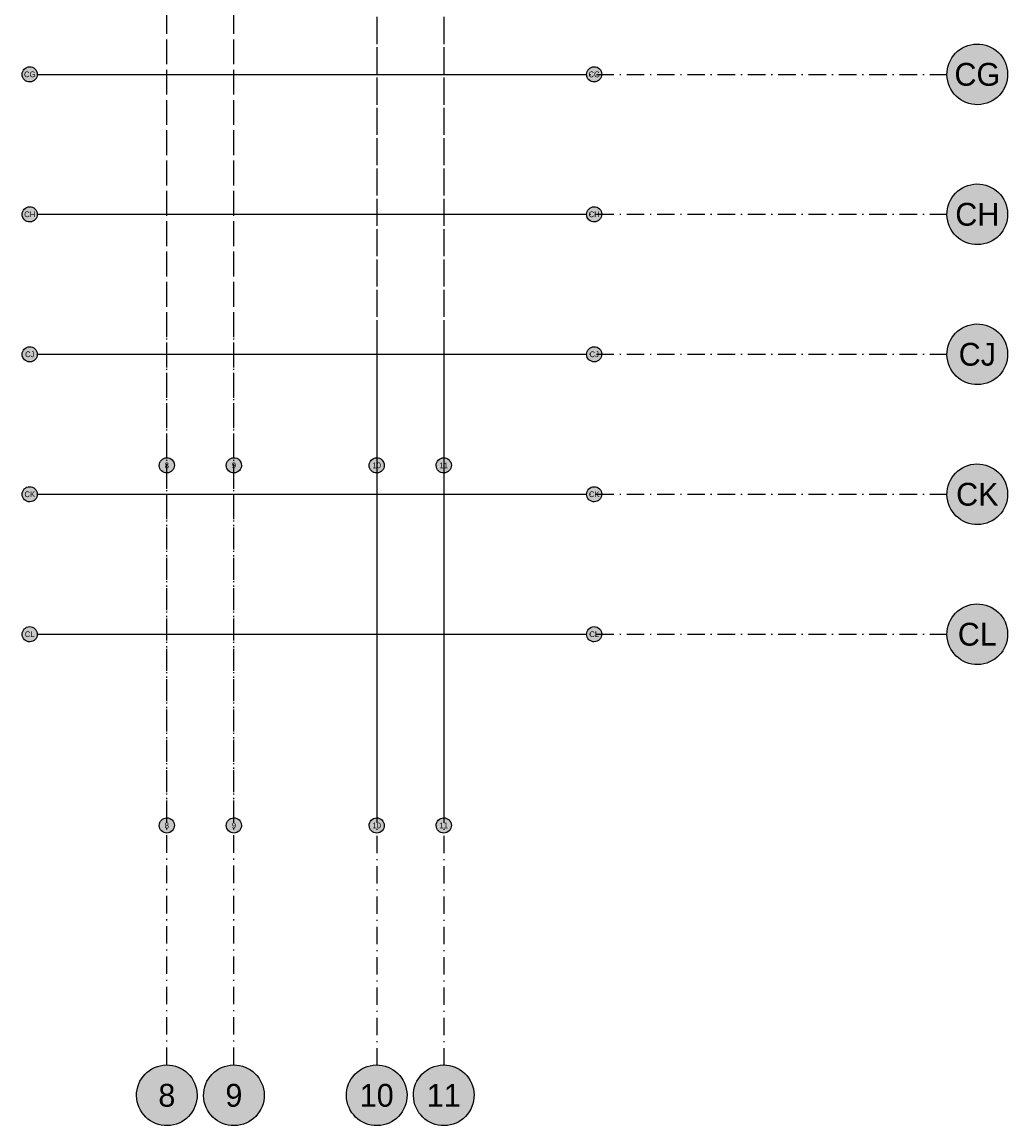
# Model space of a CAD drawing. Header units: millimetres. Extents: x 16159277 to 16906968, y 17874136 to 18424984.
# Tile 1 of 12: x 16428847 to 16513399, y 17874136 to 17968769. Entities that reach past the tile are written whole.
import ezdxf
from ezdxf.enums import TextEntityAlignment as Align

# ---------------------------------------------------------------- set-up
doc = ezdxf.new("R2010")
doc.units = ezdxf.units.MM
doc.header["$LTSCALE"] = 100
doc.linetypes.add('B_GRIDLINE', pattern=[41, 15, -5, 1, -5, 15])
doc.layers.add('S-GRID-2000', color=232, linetype='B_GRIDLINE')
doc.layers.add('S-GRID-2000-IDEN', color=13, linetype='Continuous')
for name, color, linetype, plot in [('S-GRID-300-W', 232, 'B_GRIDLINE', False), ('S-GRID-300-W-IDEN', 13, 'Continuous', False), ('S-GRID-300-X', 232, 'B_GRIDLINE', False), ('S-GRID-300-X-IDEN', 13, 'Continuous', False)]:
    doc.layers.add(name, color=color, linetype=linetype, plot=plot)
doc.styles.add('CAA-ENG', font='caa_eng.shx')

# ---------------------------------------------------------------- blocks, each defined once
blk = doc.blocks.new('agrbbc')
h = blk.add_hatch(color=255)
h.dxf.hatch_style = 1
edge = h.paths.add_edge_path()
edge.add_ellipse((1, 0), major_axis=(2600, 45), ratio=1, start_angle=0, end_angle=360)
at = {"linetype": 'Continuous'}
blk.add_ellipse((1, 0), major_axis=(2600, 45), ratio=1, dxfattribs=at)
at = {"style": 'CAA-ENG'}
blk.add_attdef('1', text='', height=1957, dxfattribs=at).set_placement((1, 0), align=Align.MIDDLE_CENTER)

msp = doc.modelspace()

# ---------------------------------------------------------------- linework, layer by layer
at = {"layer": 'S-GRID-2000'}
for p, q in [((16441264, 17879361), (16441264, 18039416)), ((16447014, 17879361), (16447014, 18039416)), ((16459264, 18039416), (16459264, 17879361)), ((16465014, 18039416), (16465014, 17879361)), ((16431304, 17964289), (16508173, 17964289)), ((16431304, 17952289), (16508173, 17952289)), ((16431304, 17940289), (16508173, 17940289)), ((16431304, 17928289), (16508173, 17928289)), ((16431304, 17916289), (16508173, 17916289))]:
    msp.add_line(p, q, dxfattribs=at)
at = {"layer": 'S-GRID-300-W'}
for p, q in [((16441264, 17926789), (16441264, 17991789)), ((16447014, 17926789), (16447014, 17991789)), ((16459264, 17991789), (16459264, 17926789)), ((16465014, 17991789), (16465014, 17926789)), ((16430153, 17964289), (16477266, 17964289)), ((16430153, 17952289), (16477266, 17952289)), ((16430153, 17940289), (16477266, 17940289)), ((16430153, 17928289), (16477266, 17928289))]:
    msp.add_line(p, q, dxfattribs=at)
at = {"layer": 'S-GRID-300-X'}
for p, q in [((16441264, 17900546), (16441264, 17941789)), ((16447014, 17900546), (16447014, 17941789)), ((16459264, 17941789), (16459264, 17900546)), ((16465014, 17941789), (16465014, 17900546)), ((16430153, 17940289), (16477266, 17940289)), ((16430153, 17928289), (16477266, 17928289)), ((16430153, 17916289), (16477266, 17916289))]:
    msp.add_line(p, q, dxfattribs=at)

# ---------------------------------------------------------------- block references
at = {"layer": 'S-GRID-2000-IDEN', "linetype": 'Continuous'}
for p, values in [((16510772, 17964289), {'1': 'CG'}), ((16510772, 17952289), {'1': 'CH'}), ((16510772, 17940289), {'1': 'CJ'}), ((16510772, 17928289), {'1': 'CK'}), ((16510772, 17916289), {'1': 'CL'}), ((16441263, 17876761), {'1': '8'}), ((16447013, 17876761), {'1': '9'}), ((16459263, 17876761), {'1': '10'}), ((16465013, 17876761), {'1': '11'})]:
    msp.add_blockref('agrbbc', p, dxfattribs=at).add_auto_attribs(values)
at = {"layer": 'S-GRID-300-W-IDEN', "xscale": 0.25, "yscale": 0.25, "zscale": 0.25}
for p, values in [((16429503, 17964289), {'1': 'CG'}), ((16477915, 17964289), {'1': 'CG'}), ((16429503, 17952289), {'1': 'CH'}), ((16477915, 17952289), {'1': 'CH'}), ((16429503, 17940289), {'1': 'CJ'}), ((16429503, 17940289), {'1': 'CJ'}), ((16477915, 17940289), {'1': 'CJ'}), ((16477915, 17940289), {'1': 'CJ'}), ((16441263, 17930767), {'1': '8'}), ((16447013, 17930767), {'1': '9'}), ((16459263, 17930767), {'1': '10'}), ((16465013, 17930767), {'1': '11'}), ((16429503, 17928289), {'1': 'CK'}), ((16429503, 17928289), {'1': 'CK'}), ((16477915, 17928289), {'1': 'CK'}), ((16477915, 17928289), {'1': 'CK'})]:
    msp.add_blockref('agrbbc', p, dxfattribs=at).add_auto_attribs(values)
at = {"layer": 'S-GRID-300-X-IDEN', "xscale": 0.25, "yscale": 0.25, "zscale": 0.25}
for p, values in [((16429503, 17940289), {'1': 'CJ'}), ((16429503, 17940289), {'1': 'CJ'}), ((16477915, 17940289), {'1': 'CJ'}), ((16477915, 17940289), {'1': 'CJ'}), ((16429503, 17928289), {'1': 'CK'}), ((16429503, 17928289), {'1': 'CK'}), ((16477915, 17928289), {'1': 'CK'}), ((16477915, 17928289), {'1': 'CK'}), ((16429503, 17916289), {'1': 'CL'}), ((16477915, 17916289), {'1': 'CL'}), ((16441264, 17899896), {'1': '8'}), ((16447014, 17899896), {'1': '9'}), ((16459264, 17899896), {'1': '10'}), ((16465014, 17899896), {'1': '11'})]:
    msp.add_blockref('agrbbc', p, dxfattribs=at).add_auto_attribs(values)

doc.saveas('drawing.dxf')
